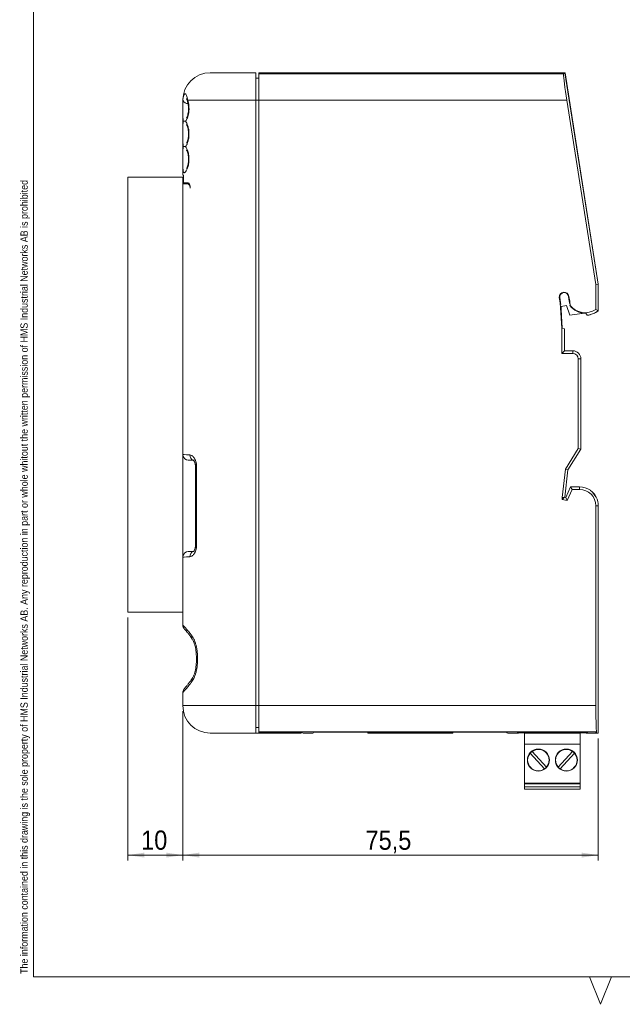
# Model space of a CAD drawing. Header units: millimetres. Extents: x 18 to 412, y 5 to 292.
# Tile 1 of 4: x 18 to 127, y 5 to 184. Entities that reach past the tile are written whole.
import ezdxf

# ---------------------------------------------------------------- set-up
doc = ezdxf.new("R2010")
doc.units = ezdxf.units.MM
doc.linetypes.add('SLD-Solid', pattern=[0])
doc.styles.add('SLDTEXTSTYLE0', font='GOTHIC.TTF', dxfattribs={"width": 0.913})
doc.dimstyles.new('SLDDIMSTYLE0', dxfattribs={"dimtxt": 3.5, "dimasz": 3, "dimexe": 0, "dimexo": 0.0625, "dimgap": 0.875, "dimtad": 1, "dimtoh": 1, "dimdec": 1, "dimrnd": 1e-09, "dimzin": 12, "dimdsep": 46, "dimtxsty": 'SLDTEXTSTYLE0', "dimsah": 1, "dimcen": 0.09, "dimadec": 0, "dimazin": 0, "dimtfac": 1, "dimtdec": 1, "dimtofl": 0, "dimtmove": 0, "dimatfit": 3, "dimfxl": 0, "dimtolj": 1, "dimtzin": 12, "dimarcsym": 0})

# ---------------------------------------------------------------- blocks, each defined once
blk = doc.blocks.new('*D9')
at = {"color": 1, "linetype": 'SLD-Solid', "lineweight": 0}
for p, q in [((47.14, 58.27), (47.14, 31.11)), ((122.6, 53.27), (122.6, 31.11)), ((122.6, 32.11), (47.14, 32.11))]:
    blk.add_line(p, q, dxfattribs=at)
for points in [[(47.14, 32.11), (50.14, 31.66), (50.14, 32.56)], [(122.6, 32.11), (119.6, 32.56), (119.6, 31.66)]]:
    blk.add_solid(points, dxfattribs=at)
at = {"color": 1, "linetype": 'SLD-Solid', "lineweight": 0, "insert": (80.34, 36.58), "char_height": 3.5, "attachment_point": 1, "style": 'SLDTEXTSTYLE0'}
blk.add_mtext('75,5', dxfattribs=at)
blk = doc.blocks.new('*D10')
at = {"color": 1, "linetype": 'SLD-Solid', "lineweight": 0}
for p, q in [((37.17, 75.27), (37.17, 31.11)), ((47.14, 58.27), (47.14, 31.11)), ((47.14, 32.11), (37.17, 32.11))]:
    blk.add_line(p, q, dxfattribs=at)
for points in [[(37.17, 32.11), (40.17, 31.66), (40.17, 32.56)], [(47.14, 32.11), (44.14, 32.56), (44.14, 31.66)]]:
    blk.add_solid(points, dxfattribs=at)
at = {"color": 1, "linetype": 'SLD-Solid', "lineweight": 0, "insert": (39.57, 36.58), "char_height": 3.5, "attachment_point": 1, "style": 'SLDTEXTSTYLE0'}
blk.add_mtext('10', dxfattribs=at)

msp = doc.modelspace()

# ---------------------------------------------------------------- linework, layer by layer
at = {"color": 7, "linetype": 'SLD-Solid', "lineweight": 0}
for p, q in [((20, 287), (20, 10)), ((20, 10), (410, 10)), ((121, 10), (123, 5)), ((123, 5), (125, 10))]:
    msp.add_line(p, q, dxfattribs=at)
at = {"color": 7, "linetype": 'SLD-Solid', "lineweight": 15}
for p, q in [((52.14, 174.27), (60.39, 174.27)), ((60.92, 174.27), (116.55, 174.27)), ((60.92, 174.27), (60.92, 174.04)), ((60.92, 174.04), (116.28, 174.04)), ((60.92, 169.27), (60.92, 174.04)), ((116.28, 174.04), (116.55, 174.27)), ((116.55, 174.27), (122.6, 135.83)), ((116.58, 174.27), (116.55, 174.27)), ((122.62, 135.83), (116.58, 174.27)), ((60.92, 173.27), (60.39, 173.27)), ((47.14, 169.27), (47.14, 155.7)), ((60.39, 169.27), (48.03, 169.27)), ((60.39, 169.27), (60.39, 59.27)), ((60.92, 59.27), (60.92, 169.27)), ((60.92, 169.27), (116.91, 169.27)), ((116.91, 169.27), (122.17, 135.8)), ((47.14, 155.7), (47.29, 155.57)), ((37.17, 76.27), (37.17, 155.27)), ((37.17, 155.27), (47.17, 155.27)), ((47.17, 76.27), (47.17, 155.27)), ((47.17, 154.08), (48.07, 154.08)), ((47.29, 155.57), (47.29, 154.27)), ((48.06, 154.27), (47.29, 154.27)), ((48.07, 154.08), (48.3, 154.08)), ((122.17, 135.8), (122.6, 135.83)), ((122.17, 131.24), (122.17, 135.8)), ((122.6, 135.83), (122.6, 131.02)), ((122.62, 131.01), (122.62, 135.83)), ((115.7, 132.47), (115.53, 133.45)), ((115.6, 133.46), (115.77, 132.48)), ((115.7, 132.47), (115.77, 132.48)), ((115.99, 127.86), (115.7, 132.47)), ((115.79, 132.14), (115.77, 132.48)), ((117.35, 132.73), (117.2, 133.61)), ((117.27, 133.62), (117.42, 132.74)), ((117.44, 132.63), (117.37, 132.62)), ((117.37, 132.62), (117.4, 132.31)), ((117.44, 132.63), (117.51, 131.97)), ((115.85, 131.81), (116.83, 131.98)), ((115.85, 131.23), (115.85, 131.81)), ((116.06, 127.87), (115.85, 131.24)), ((116.83, 131.98), (117.46, 130.21)), ((117.51, 131.97), (117.45, 131.94)), ((117.46, 130.21), (120.08, 130.59)), ((121.17, 130.3), (121.17, 130.34)), ((116.07, 127.87), (115.99, 127.86)), ((115.99, 123.27), (115.99, 127.86)), ((116.06, 127.87), (116.07, 127.87)), ((116.46, 127.71), (116.07, 127.87)), ((116.46, 127.71), (116.46, 123.74)), ((115.99, 123.27), (116.46, 123.74)), ((117.98, 123.74), (116.46, 123.74)), ((117.98, 123.27), (117.98, 123.74)), ((117.98, 123.27), (115.99, 123.27)), ((118.98, 106), (118.98, 122.27)), ((119.46, 122.27), (118.98, 122.27)), ((119.46, 105.86), (119.46, 122.27)), ((116.64, 102.26), (118.98, 106)), ((117.09, 102.1), (119.46, 105.86)), ((118.98, 106), (119.46, 105.86)), ((49.43, 102.8), (49.43, 88.34)), ((49.46, 102.8), (49.46, 88.35)), ((49.65, 102.8), (49.65, 88.35)), ((116.05, 97.08), (116.64, 102.26)), ((116.53, 97.13), (117.09, 102.1)), ((116.64, 102.26), (117.09, 102.1)), ((117.58, 99.03), (116.7, 97.1)), ((117.88, 98.56), (116.98, 96.57)), ((117.58, 99.03), (117.88, 98.56)), ((117.58, 99.03), (119.19, 99.03)), ((119.19, 98.56), (117.88, 98.56)), ((116.05, 96.74), (116.05, 97.08)), ((116.05, 97.08), (116.44, 97.06)), ((116.05, 96.74), (116.44, 97.06)), ((116.98, 96.57), (116.05, 96.74)), ((116.53, 97.13), (116.44, 97.06)), ((116.7, 97.1), (116.53, 97.13)), ((116.98, 96.57), (116.7, 97.1)), ((121.17, 98.38), (121.17, 98.39)), ((121.17, 98.38), (121.17, 98.34)), ((122.17, 59.27), (122.17, 95.57)), ((122.6, 95.57), (122.6, 54.27)), ((122.62, 54.27), (122.62, 95.57)), ((37.17, 76.27), (47.17, 76.27)), ((47.14, 76.27), (47.14, 73.9)), ((48.73, 71.54), (48.84, 71.37)), ((48.84, 64.2), (48.79, 64.13)), ((47.14, 61.68), (47.14, 59.27)), ((60.92, 59.27), (122.17, 59.27)), ((60.92, 54.5), (60.92, 59.27)), ((60.39, 54.27), (52.14, 54.27)), ((60.92, 55.27), (60.39, 55.27)), ((68.61, 54.27), (60.39, 54.27)), ((122.17, 54.5), (60.92, 54.5)), ((60.92, 54.5), (60.92, 54.41)), ((68.78, 54.41), (60.92, 54.41)), ((68.61, 54.41), (68.61, 54.27)), ((70.76, 54.27), (68.98, 54.27)), ((105.96, 54.48), (70.96, 54.48)), ((70.96, 54.47), (70.96, 54.48)), ((70.96, 54.47), (80.74, 54.47)), ((80.74, 54.48), (80.74, 54.32)), ((80.79, 54.27), (82.24, 54.27)), ((82.24, 54.32), (94.67, 54.32)), ((82.24, 54.32), (82.24, 54.27)), ((82.24, 54.27), (94.67, 54.27)), ((94.67, 54.27), (94.67, 54.32)), ((94.67, 54.27), (96.12, 54.27)), ((96.17, 54.32), (96.17, 54.48)), ((96.17, 54.47), (105.96, 54.47)), ((105.96, 54.48), (105.96, 54.47)), ((105.96, 54.48), (105.96, 54.47)), ((107.79, 54.27), (106.16, 54.27)), ((107.79, 54.27), (107.99, 54.27)), ((112.21, 54.33), (107.93, 54.33)), ((109.19, 54.27), (109.19, 54.33)), ((119.35, 54.27), (109.19, 54.27)), ((109.19, 54.27), (109.19, 52.27)), ((110.51, 54.27), (110.51, 54.33)), ((116.29, 54.39), (112.25, 54.39)), ((112.77, 54.27), (112.77, 54.39)), ((115.77, 54.27), (115.77, 54.39)), ((120.63, 54.33), (116.33, 54.33)), ((118.02, 54.27), (118.02, 54.33)), ((119.35, 54.33), (119.35, 54.27)), ((119.35, 54.27), (119.35, 52.27)), ((120.57, 54.27), (120.77, 54.27)), ((120.77, 54.27), (122.17, 54.27)), ((122.17, 54.5), (122.17, 54.27)), ((122.17, 54.27), (122.35, 54.27)), ((122.6, 54.27), (122.35, 54.27)), ((122.6, 54.27), (122.62, 54.27)), ((109.19, 52.27), (109.19, 45.16)), ((119.35, 52.27), (109.19, 52.27)), ((119.35, 45.16), (119.35, 52.27)), ((112.86, 47.79), (110.26, 50.65)), ((110.59, 50.95), (113.2, 48.09)), ((115.34, 48.09), (117.94, 50.95)), ((118.28, 50.65), (115.67, 47.79)), ((119.35, 45.16), (109.19, 45.16)), ((109.19, 45.16), (109.19, 45.06)), ((119.35, 45.06), (109.19, 45.06)), ((109.19, 45.06), (109.19, 44.51)), ((119.35, 45.16), (119.35, 45.06)), ((119.35, 45.06), (119.35, 44.51)), ((119.35, 44.51), (109.19, 44.51)), ((109.19, 44.51), (109.19, 44.11)), ((119.35, 44.11), (109.19, 44.11)), ((119.35, 44.51), (119.35, 44.11))]:
    msp.add_line(p, q, dxfattribs=at)
at = {"color": 8, "linetype": 'SLD-Solid', "lineweight": 15}
for p, q in [((47.16, 169.27), (47.14, 169.27)), ((60.92, 169.27), (60.39, 169.27)), ((49.65, 102.8), (49.46, 102.8)), ((49.65, 88.35), (49.46, 88.35)), ((47.14, 59.27), (60.39, 59.27)), ((60.92, 59.27), (60.39, 59.27)), ((80.74, 54.32), (82.24, 54.32)), ((82.24, 54.32), (82.24, 54.48)), ((94.67, 54.32), (94.67, 54.48)), ((94.67, 54.32), (96.17, 54.32))]:
    msp.add_line(p, q, dxfattribs=at)
at = {"color": 7, "linetype": 'SLD-Solid', "lineweight": 15, "flags": 128}
for points in [[(115.53, 133.45), (115.58, 133.46), (115.6, 133.46)], [(117.27, 133.62), (117.21, 133.61), (117.2, 133.61)], [(117.42, 132.74), (117.36, 132.73), (117.35, 132.73)], [(47.17, 104.87), (47.38, 104.87), (47.8, 104.85), (48.41, 104.83)], [(49.03, 103.84), (48.71, 103.85), (48.33, 103.87), (48.13, 103.87), (48.11, 103.88)], [(119.19, 99.03), (119.19, 98.79), (119.19, 98.56)], [(122.6, 95.57), (122.37, 95.57), (122.17, 95.57)], [(48.41, 86.31), (47.8, 86.29), (47.38, 86.27), (47.17, 86.27)], [(48.11, 87.27), (48.13, 87.27), (48.33, 87.27), (48.71, 87.29), (49.28, 87.31)], [(105.96, 54.47), (105.96, 54.43), (105.97, 54.4)]]:
    msp.add_lwpolyline(points, dxfattribs=at)
at = {"color": 7, "linetype": 'SLD-Solid', "lineweight": 15}
for centre in [(111.73, 49.37), (116.81, 49.37)]:
    msp.add_circle(centre, 2, dxfattribs=at)
for centre, radius, start, end in [((52.14, 169.27), 5, 90, 180), ((48.03, 169.57), 0.927, 198.8914, 277.5294), ((116.4, 133.52), 0.874, 6.2502, 184.5792), ((116.4, 133.52), 0.804, 6.0908, 184.3486), ((116.57, 132.54), 0.804, 6.2502, 13.9092), ((116.57, 132.54), 0.874, 6.2502, 13.7498), ((120.24, 134.16), 3.57, 218.3917, 271.3056), ((120.24, 134.16), 3.5, 218.7196, 303.4118), ((120.24, 134.16), 3.93, 283.6555, 306.8407), ((120.24, 134.16), 3.95, 283.5849, 306.9864), ((120.24, 134.16), 3.97, 274.7069, 283.5026), ((117.98, 122.27), 1.47, 360, 90), ((117.98, 122.27), 1, 360, 90), ((48.14, 104.87), 1, 194.0994, 268), ((119.17, 95.56), 3.47, 54.8219, 89.7266), ((119.17, 95.56), 3, 0.2876, 89.7059), ((119.17, 95.57), 3.45, 0, 54.5441), ((119.17, 95.56), 3.43, 0.269, 54.3059), ((48.14, 86.27), 1, 92, 165.9168), ((52.14, 59.27), 5, 180, 270), ((68.98, 54.47), 0.2, 196.9682, 270), ((70.76, 54.47), 0.2, 270, 348.3929), ((70.76, 54.47), 0.2, 348.3929, 0), ((80.79, 54.32), 0.05, 180, 270), ((96.12, 54.32), 0.05, 270, 0), ((106.16, 54.47), 0.2, 180, 191.6071), ((106.16, 54.47), 0.2, 191.6071, 270), ((107.79, 54.47), 0.2, 270, 314.1834), ((107.99, 54.47), 0.2, 270, 314.1834), ((112.07, 54.47), 0.2, 314.1834, 336.2546), ((116.47, 54.47), 0.2, 203.7454, 225.8166), ((120.57, 54.47), 0.2, 225.8166, 270), ((120.77, 54.47), 0.2, 225.8166, 270), ((111.73, 49.37), 1.95, 138.9219, 305.6703), ((111.73, 49.37), 1.95, 125.6703, 138.9219), ((111.73, 49.37), 1.95, 318.9219, 125.6703), ((116.81, 49.37), 1.95, 54.3297, 221.0781), ((116.81, 49.37), 1.95, 234.3297, 41.0781), ((116.81, 49.37), 1.95, 41.0781, 54.3297), ((111.73, 49.37), 1.95, 305.6703, 318.9219), ((116.81, 49.37), 1.95, 221.0781, 234.3297)]:
    msp.add_arc(centre, radius, start, end, dxfattribs=at)
at = {"color": 8, "linetype": 'SLD-Solid', "lineweight": 15}
for centre, radius, start, end in [((48.4, 169.1), 0.411, 154.7162, 196.0489), ((49.38, 104.79), 0.972, 177.4571, 251.994), ((49.38, 86.35), 0.972, 108.0067, 182.5427), ((49.35, 71.7), 0.608, 157.4651, 212.4855), ((49.36, 63.87), 0.608, 147.7785, 202.5228)]:
    msp.add_arc(centre, radius, start, end, dxfattribs=at)
at = {"color": 7, "linetype": 'SLD-Solid', "lineweight": 15}
for centre, major_axis, ratio, start_param, end_param in [((117.08, 169.27), (-0.79, 5), 0.034496, 0.298405, 1.565366), ((122.35, 59.27), (0, 5), 0.034921, 1.570796, 3.141593)]:
    msp.add_ellipse(centre, major_axis=major_axis, ratio=ratio, start_param=start_param, end_param=end_param, dxfattribs=at)
for points, knots in [([(60.39, 169.27), (60.39, 169.6), (60.39, 169.93), (60.39, 170.57), (60.39, 170.88), (60.39, 171.79), (60.39, 172.35), (60.39, 173.04), (60.39, 173.25), (60.39, 173.61), (60.39, 173.77), (60.39, 173.95), (60.39, 174.01), (60.39, 174.1), (60.39, 174.14), (60.39, 174.24), (60.39, 174.27), (60.39, 174.27)], [0, 0, 0, 0, 0.125, 0.125, 0.25, 0.25, 0.5, 0.5, 0.625, 0.625, 0.75, 0.75, 0.8125, 0.8125, 0.875, 0.875, 1, 1, 1, 1]), ([(47.16, 169.27), (47.16, 169.45), (47.18, 169.6), (47.23, 169.89), (47.27, 170.02), (47.34, 170.22), (47.39, 170.3), (47.48, 170.41), (47.52, 170.44), (47.61, 170.44), (47.65, 170.41), (47.73, 170.3), (47.76, 170.22), (47.83, 170.01), (47.87, 169.88), (47.95, 169.6), (47.99, 169.44), (48.03, 169.27)], [0, 0, 0, 0, 0.125, 0.125, 0.25, 0.25, 0.375, 0.375, 0.5, 0.5, 0.625, 0.625, 0.75, 0.75, 0.875, 0.875, 1, 1, 1, 1]), ([(47.27, 165.45), (47.24, 165.52), (47.22, 165.6), (47.19, 165.8), (47.18, 165.92), (47.16, 166.2), (47.15, 166.35), (47.15, 166.68), (47.14, 166.86), (47.14, 167.24), (47.14, 167.43), (47.14, 167.83), (47.14, 168.02), (47.14, 168.41), (47.14, 168.6), (47.15, 168.95), (47.15, 169.12), (47.16, 169.27)], [0, 0, 0, 0, 0.125, 0.125, 0.25, 0.25, 0.375, 0.375, 0.5, 0.5, 0.625, 0.625, 0.75, 0.75, 0.875, 0.875, 1, 1, 1, 1]), ([(48.03, 169.27), (48.08, 169.12), (48.12, 168.96), (48.2, 168.6), (48.22, 168.42), (48.26, 168.03), (48.27, 167.82), (48.26, 167.42), (48.24, 167.22), (48.19, 166.85), (48.15, 166.66), (48.06, 166.33), (48.02, 166.18), (47.91, 165.91), (47.86, 165.8), (47.75, 165.6), (47.7, 165.52), (47.64, 165.45)], [0, 0, 0, 0, 0.125, 0.125, 0.25, 0.25, 0.375, 0.375, 0.5, 0.5, 0.625, 0.625, 0.75, 0.75, 0.875, 0.875, 1, 1, 1, 1]), ([(47.82, 169.56), (47.82, 169.56), (47.82, 169.55), (47.86, 169.45), (47.93, 169.25), (47.98, 169.06), (48.01, 168.98)], [0, 0, 0, 0, 0.14327, 0.391249, 0.723687, 1, 1, 1, 1]), ([(48.01, 168.98), (48.01, 168.98), (48.04, 168.88), (48.11, 168.6), (48.17, 168.16), (48.19, 167.66), (48.15, 167.19), (48.08, 166.76), (47.97, 166.39), (47.88, 166.16), (47.81, 166.06), (47.82, 166.07), (47.82, 166.07)], [0, 0, 0, 0, 0.00046, 0.124874, 0.25011, 0.372278, 0.491829, 0.614115, 0.741888, 0.872963, 0.96926, 1, 1, 1, 1]), ([(47.27, 160.85), (47.23, 160.94), (47.21, 161.05), (47.18, 161.27), (47.17, 161.35), (47.16, 161.53), (47.16, 161.62), (47.15, 161.83), (47.15, 161.93), (47.14, 162.16), (47.14, 162.28), (47.14, 162.52), (47.14, 162.64), (47.14, 162.89), (47.14, 163.02), (47.14, 163.28), (47.14, 163.41), (47.14, 163.66), (47.14, 163.79), (47.14, 164.03), (47.14, 164.15), (47.15, 164.37), (47.15, 164.48), (47.16, 164.79), (47.17, 164.96), (47.21, 165.26), (47.23, 165.37), (47.27, 165.45)], [0, 0, 0, 0, 0.125, 0.125, 0.1875, 0.1875, 0.25, 0.25, 0.3125, 0.3125, 0.375, 0.375, 0.4375, 0.4375, 0.5, 0.5, 0.5625, 0.5625, 0.625, 0.625, 0.6875, 0.6875, 0.75, 0.75, 0.875, 0.875, 1, 1, 1, 1]), ([(47.27, 165.45), (47.31, 165.45), (47.37, 165.45), (47.5, 165.45), (47.56, 165.45), (47.64, 165.45)], [0, 0, 0, 0, 0.5, 0.5, 1, 1, 1, 1]), ([(47.64, 165.45), (47.71, 165.37), (47.78, 165.26), (47.89, 165.04), (47.92, 164.96), (47.99, 164.79), (48.02, 164.7), (48.11, 164.4), (48.17, 164.17), (48.24, 163.69), (48.26, 163.42), (48.26, 162.9), (48.24, 162.63), (48.17, 162.15), (48.12, 161.92), (47.99, 161.51), (47.92, 161.34), (47.78, 161.05), (47.71, 160.94), (47.64, 160.85)], [0, 0, 0, 0, 0.125, 0.125, 0.1875, 0.1875, 0.25, 0.25, 0.375, 0.375, 0.5, 0.5, 0.625, 0.625, 0.75, 0.75, 0.875, 0.875, 1, 1, 1, 1]), ([(47.82, 164.84), (47.82, 164.84), (47.81, 164.85), (47.86, 164.76), (47.94, 164.58), (48.04, 164.27), (48.13, 163.87), (48.18, 163.4), (48.18, 162.91), (48.13, 162.44), (48.05, 162.03), (47.94, 161.71), (47.86, 161.53), (47.8, 161.45), (47.82, 161.47), (47.82, 161.47)], [0, 0, 0, 0, 0.023375, 0.089051, 0.168771, 0.262457, 0.359001, 0.453723, 0.546391, 0.63925, 0.734035, 0.832702, 0.919089, 0.990506, 1, 1, 1, 1]), ([(47.64, 160.85), (47.72, 160.76), (47.8, 160.63), (47.96, 160.28), (48.04, 160.07), (48.13, 159.7), (48.16, 159.57), (48.21, 159.3), (48.23, 159.16), (48.26, 158.87), (48.26, 158.72), (48.26, 158.42), (48.26, 158.27), (48.23, 157.97), (48.21, 157.83), (48.17, 157.56), (48.14, 157.43), (48.04, 157.06), (47.97, 156.84), (47.81, 156.49), (47.73, 156.35), (47.57, 156.16), (47.5, 156.11), (47.37, 156.1), (47.32, 156.14), (47.24, 156.3), (47.21, 156.43), (47.17, 156.77), (47.16, 156.99), (47.14, 157.48), (47.14, 157.76), (47.14, 158.19), (47.14, 158.34), (47.14, 158.64), (47.14, 158.79), (47.14, 159.09), (47.14, 159.23), (47.14, 159.51), (47.15, 159.65), (47.15, 159.9), (47.15, 160.02), (47.17, 160.24), (47.17, 160.34), (47.2, 160.62), (47.23, 160.76), (47.27, 160.85)], [0, 0, 0, 0, 0.0625, 0.0625, 0.125, 0.125, 0.15625, 0.15625, 0.1875, 0.1875, 0.21875, 0.21875, 0.25, 0.25, 0.28125, 0.28125, 0.3125, 0.3125, 0.375, 0.375, 0.4375, 0.4375, 0.5, 0.5, 0.5625, 0.5625, 0.625, 0.625, 0.6875, 0.6875, 0.75, 0.75, 0.78125, 0.78125, 0.8125, 0.8125, 0.84375, 0.84375, 0.875, 0.875, 0.90625, 0.90625, 0.9375, 0.9375, 1, 1, 1, 1]), ([(47.27, 160.85), (47.31, 160.85), (47.37, 160.85), (47.5, 160.85), (47.56, 160.85), (47.64, 160.85)], [0, 0, 0, 0, 0.5, 0.5, 1, 1, 1, 1]), ([(47.82, 160.24), (47.82, 160.24), (47.81, 160.25), (47.86, 160.16), (47.94, 159.98), (48.04, 159.67), (48.13, 159.27), (48.18, 158.8), (48.18, 158.31), (48.13, 157.84), (48.05, 157.43), (47.94, 157.11), (47.86, 156.93), (47.8, 156.85), (47.82, 156.87), (47.82, 156.87)], [0, 0, 0, 0, 0.023375, 0.089051, 0.168771, 0.262457, 0.359001, 0.453723, 0.546391, 0.63925, 0.734035, 0.832702, 0.919089, 0.990506, 1, 1, 1, 1]), ([(48.06, 154.27), (48.11, 154.27), (48.16, 154.25), (48.26, 154.15), (48.31, 154.08), (48.39, 153.91), (48.43, 153.8), (48.48, 153.56), (48.5, 153.42), (48.5, 153.29)], [0, 0, 0, 0, 0.25, 0.25, 0.5, 0.5, 0.75, 0.75, 1, 1, 1, 1]), ([(48.5, 153.29), (48.49, 153.4), (48.46, 153.51), (48.41, 153.71), (48.37, 153.79), (48.25, 154), (48.16, 154.08), (48.07, 154.08)], [0, 0, 0, 0, 0.25, 0.25, 0.5, 0.5, 1, 1, 1, 1]), ([(122.17, 131.24), (122.25, 131.2), (122.33, 131.15), (122.41, 131.11), (122.47, 131.08), (122.53, 131.05), (122.6, 131.02)], [0, 0, 0, 0, 0.00676394, 0.00676394, 0.00676394, 0.01225947, 0.01225947, 0.01225947, 0.01225947]), ([(49.65, 102.8), (49.65, 102.94), (49.63, 103.09), (49.59, 103.37), (49.55, 103.51), (49.47, 103.76), (49.42, 103.88), (49.31, 104.09), (49.25, 104.19), (49.13, 104.37), (49.07, 104.45), (48.93, 104.58), (48.87, 104.64), (48.67, 104.78), (48.54, 104.83), (48.41, 104.83)], [0, 0, 0, 0, 0.125, 0.125, 0.25, 0.25, 0.375, 0.375, 0.5, 0.5, 0.625, 0.625, 0.75, 0.75, 1, 1, 1, 1]), ([(49.05, 103.88), (49.05, 103.88), (49.06, 103.88), (49.15, 103.78), (49.27, 103.57), (49.38, 103.27), (49.43, 102.99), (49.42, 102.84), (49.42, 102.8)], [0, 0, 0, 0, 0.1314038, 0.3245854, 0.5431966, 0.763211, 0.9334304, 1, 1, 1, 1]), ([(49.08, 103.88), (49.09, 103.88), (49.1, 103.87), (49.21, 103.73), (49.33, 103.51), (49.42, 103.21), (49.46, 102.96), (49.46, 102.83), (49.46, 102.8)], [0, 0, 0, 0, 0.1730931, 0.372189, 0.5950556, 0.7883388, 0.9531004, 1, 1, 1, 1]), ([(48.41, 86.31), (48.54, 86.31), (48.67, 86.36), (48.93, 86.55), (49.07, 86.68), (49.31, 87.03), (49.43, 87.25), (49.55, 87.63), (49.59, 87.77), (49.63, 88.05), (49.65, 88.2), (49.65, 88.35)], [0, 0, 0, 0, 0.25, 0.25, 0.5, 0.5, 0.75, 0.75, 0.875, 0.875, 1, 1, 1, 1]), ([(49.42, 88.34), (49.42, 88.34), (49.43, 88.23), (49.4, 88), (49.33, 87.7), (49.21, 87.44), (49.08, 87.28), (49.06, 87.26), (49.04, 87.25)], [0, 0, 0, 0, 0.011556, 0.173409, 0.352101, 0.565607, 0.805147, 1, 1, 1, 1]), ([(49.46, 88.35), (49.45, 88.26), (49.45, 88.07), (49.38, 87.78), (49.27, 87.51), (49.16, 87.33), (49.07, 87.25), (49.08, 87.26), (49.09, 87.26)], [0, 0, 0, 0, 0.1298526, 0.2988314, 0.5021427, 0.730592, 0.9321134, 1, 1, 1, 1]), ([(47.14, 73.9), (47.15, 73.84), (47.15, 73.71), (47.21, 73.54), (47.27, 73.41), (47.32, 73.34), (47.35, 73.29), (47.37, 73.27), (47.37, 73.27), (47.38, 73.26), (47.39, 73.25), (47.4, 73.24), (47.41, 73.23), (47.44, 73.19), (47.46, 73.17)], [0, 0, 0, 0, 0.103782, 0.199035, 0.273988, 0.326969, 0.349451, 0.360889, 0.369988, 0.382872, 0.408199, 0.483413, 0.754453, 1, 1, 1, 1]), ([(47.4, 73.24), (47.4, 73.24), (47.4, 73.24), (47.43, 73.21), (47.52, 73.1), (47.72, 72.87), (48, 72.53), (48.35, 72.07), (48.64, 71.69), (48.81, 71.42), (48.84, 71.37)], [0, 0, 0, 0, 0.018835, 0.109129, 0.266263, 0.437056, 0.609781, 0.788582, 0.963443, 1, 1, 1, 1]), ([(48.79, 71.94), (48.95, 71.71), (49.1, 71.45), (49.31, 70.98), (49.37, 70.82), (49.48, 70.48), (49.53, 70.3), (49.62, 69.93), (49.66, 69.74), (49.72, 69.36), (49.74, 69.16), (49.8, 68.58), (49.81, 68.18), (49.81, 67.39), (49.8, 66.99), (49.72, 66.21), (49.66, 65.82), (49.53, 65.27), (49.48, 65.09), (49.37, 64.75), (49.31, 64.58), (49.1, 64.12), (48.95, 63.86), (48.79, 63.63)], [0, 0, 0, 0, 0.125, 0.125, 0.1875, 0.1875, 0.25, 0.25, 0.3125, 0.3125, 0.375, 0.375, 0.5, 0.5, 0.625, 0.625, 0.75, 0.75, 0.8125, 0.8125, 0.875, 0.875, 1, 1, 1, 1]), ([(48.84, 71.38), (48.89, 71.3), (49, 71.13), (49.18, 70.72), (49.36, 70.2), (49.49, 69.57), (49.58, 68.86), (49.62, 68.03), (49.61, 67.18), (49.55, 66.38), (49.43, 65.68), (49.27, 65.08), (49.07, 64.59), (48.92, 64.3), (48.85, 64.2), (48.84, 64.19)], [0, 0, 0, 0, 0.053203, 0.126381, 0.201519, 0.2821, 0.367922, 0.464857, 0.578672, 0.673397, 0.755304, 0.841345, 0.914213, 0.991399, 1, 1, 1, 1]), ([(48.84, 64.19), (48.73, 64.03), (48.48, 63.66), (48.13, 63.21), (47.81, 62.81), (47.57, 62.53), (47.45, 62.39), (47.4, 62.33), (47.4, 62.33), (47.4, 62.33)], [0, 0, 0, 0, 0.141605, 0.319063, 0.500417, 0.678791, 0.858861, 0.944997, 1, 1, 1, 1]), ([(47.47, 62.41), (47.44, 62.38), (47.4, 62.34), (47.39, 62.32), (47.38, 62.31), (47.37, 62.3), (47.36, 62.29), (47.35, 62.27), (47.27, 62.16), (47.19, 61.97), (47.13, 61.78), (47.15, 61.69), (47.15, 61.68)], [0, 0, 0, 0, 0.362734, 0.513361, 0.597079, 0.636858, 0.655117, 0.66906, 0.693627, 0.864151, 0.985543, 1, 1, 1, 1]), ([(60.39, 54.27), (60.39, 54.27), (60.39, 54.3), (60.39, 54.43), (60.39, 54.53), (60.39, 54.78), (60.39, 54.93), (60.39, 55.3), (60.39, 55.51), (60.39, 55.97), (60.39, 56.22), (60.39, 56.77), (60.39, 57.06), (60.39, 57.66), (60.39, 57.97), (60.39, 58.62), (60.39, 58.94), (60.39, 59.27)], [0, 0, 0, 0, 0.125, 0.125, 0.25, 0.25, 0.375, 0.375, 0.5, 0.5, 0.625, 0.625, 0.75, 0.75, 0.875, 0.875, 1, 1, 1, 1])]:
    msp.add_open_spline(points, degree=3, knots=knots, dxfattribs=at)
msp.add_open_spline([(120.32, 130.59), (120.41, 130.46), (120.49, 130.33), (120.57, 130.2)], degree=3, dxfattribs=at)
at = {"color": 8, "linetype": 'SLD-Solid', "lineweight": 15}
for points, knots in [([(47.15, 73.9), (47.16, 73.89), (47.19, 73.86), (47.45, 73.58), (47.87, 73.11), (48.34, 72.55), (48.67, 72.1), (48.79, 71.94)], [0, 0, 0, 0, 0.202379, 0.426873, 0.644405, 0.867912, 1, 1, 1, 1]), ([(48.79, 63.63), (48.6, 63.38), (48.22, 62.87), (47.73, 62.31), (47.36, 61.9), (47.16, 61.68), (47.16, 61.68), (47.16, 61.68)], [0, 0, 0, 0, 0.203802, 0.41264, 0.632162, 0.857989, 1, 1, 1, 1])]:
    msp.add_open_spline(points, degree=3, knots=knots, dxfattribs=at)

# ---------------------------------------------------------------- texts
at = {"color": 7, "linetype": 'Continuous', "lineweight": 0, "insert": (17.65, 10.52), "char_height": 1.32292, "attachment_point": 1, "rotation": 90, "style": 'SLDTEXTSTYLE0'}
msp.add_mtext('The information contained in this drawing is the sole property of HMS Industrial Networks AB. Any reproduction in part or whole whitout the written permission of HMS Industrial Networks AB is prohibited', dxfattribs=at)

# ---------------------------------------------------------------- dimensions: what is measured, and where the dimension line sits
at = {"color": 1, "linetype": 'SLD-Solid', "lineweight": 0}
for base, p1, p2, picture, middle in [((37.17, 32.11), (47.14, 59.27), (37.17, 76.27), '*D10', (42.16, 32.11)), ((47.14, 32.11), (122.6, 54.27), (47.14, 59.27), '*D9', (84.87, 32.11))]:
    dim = msp.add_linear_dim(base=base, p1=p1, p2=p2, dimstyle='SLDDIMSTYLE0', dxfattribs=at)
    dim.commit()
    dim.dimension.update_dxf_attribs({"geometry": picture, "text_midpoint": middle, "dimtype": 160})

doc.saveas('drawing.dxf')
